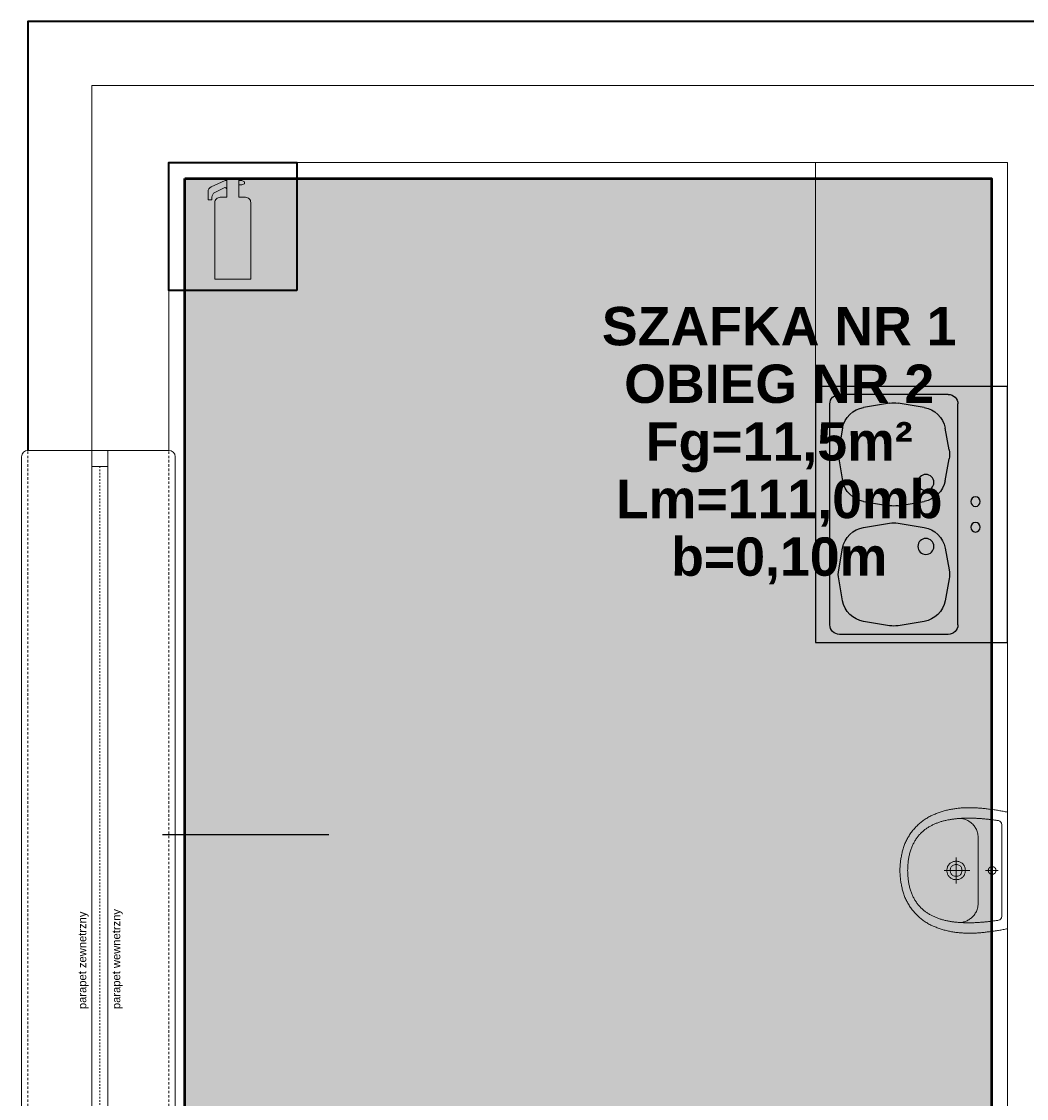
# Model space of a CAD drawing. Header units: millimetres. Extents: x -6697 to 21546, y -3389 to 18959.
# Tile 121 of 153: x 2423 to 2737, y 15531 to 15868. Entities that reach past the tile are written whole.
import ezdxf

# ---------------------------------------------------------------- set-up
doc = ezdxf.new("R2010")
doc.units = ezdxf.units.MM
doc.linetypes.add('0.5_0.5', pattern=[1, 0.5, -0.5])
doc.linetypes.add('JIS_02_0.7', pattern=[1.35, 0.75, -0.6])
for name, color, linetype, lineweight, true_color in [('2DS_PLS_zw', 120, 'Continuous', 50, 0x00ffbf), ('ppoz', 7, 'Continuous', 35, 0xdb0000), ('sanitarka', 7, 'Continuous', 5, 0x666666), ('wyposażenie', 7, 'Continuous', 5, 0x999999)]:
    doc.layers.add(name, color=color, linetype=linetype, lineweight=lineweight, true_color=true_color)
doc.layers.add('A-ARM', color=12, linetype='Continuous')
doc.layers.add('JK-opis', color=131, linetype='Continuous')
doc.layers.add('def', color=7, linetype='Continuous', plot=False)
doc.layers.add('pomocnicze', color=6, linetype='Continuous', plot=False)
for name, color, linetype, lineweight in [('sciany_wew', 7, 'Continuous', 18), ('sciany_zew', 7, 'Continuous', 35), ('stolarka_mysz_okna', 7, 'Continuous', 5)]:
    doc.layers.add(name, color=color, linetype=linetype, lineweight=lineweight)
doc.styles.add('Arial', font='arial.ttf')
doc.styles.add('ISO', font='isocpeur.ttf')
doc.styles.get("Standard").update_dxf_attribs({"font": 'arial.ttf'})

# ---------------------------------------------------------------- blocks, each defined once
blk = doc.blocks.new('DYBY2002-B01x0204')
at = {"layer": 'A-ARM'}
for p, q in [((0, 60), (80, 60)), ((0, 0), (0, 60)), ((80, 60), (80, 0)), ((74.5, 55.5), (5.5, 55.5)), ((2.5, 18.5), (2.5, 52.5)), ((13.04, 51.51), (19.82, 52.74)), ((22.68, 52.74), (29.46, 51.51)), ((57.32, 52.74), (50.54, 51.51)), ((66.96, 51.51), (60.18, 52.74)), ((77.5, 18.5), (77.5, 52.5)), ((5.22, 36.82), (6.58, 44.95)), ((35.92, 44.95), (37.28, 36.82)), ((44.08, 44.95), (42.72, 36.82)), ((74.78, 36.82), (73.42, 44.95)), ((6.58, 26.05), (5.22, 34.18)), ((37.28, 34.18), (35.92, 26.05)), ((42.72, 34.18), (44.08, 26.05)), ((73.42, 26.05), (74.78, 34.18)), ((36.16, 27.44), (36.16, 27.44)), ((19.82, 18.26), (13.04, 19.49)), ((29.46, 19.49), (22.68, 18.26)), ((50.54, 19.49), (57.32, 18.26)), ((60.18, 18.26), (66.96, 19.49)), ((74.5, 15.5), (5.5, 15.5)), ((80, 0), (0, 0))]:
    blk.add_line(p, q, dxfattribs=at)
for centre, radius in [((30, 25.5), 2.5), ((50, 25.5), 2.5), ((36, 10), 1.5), ((44, 10), 1.5)]:
    blk.add_circle(centre, radius, dxfattribs=at)
for centre, radius, start, end in [((5.5, 52.5), 3, 90, 180), ((74.5, 52.5), 3, 0, 90), ((14.47, 43.64), 8, 100.3048, 170.5377), ((21.25, 44.87), 8, 79.6952, 100.3048), ((28.03, 43.64), 8, 9.4623, 79.6952), ((51.97, 43.64), 8, 100.3048, 170.5377), ((58.75, 44.87), 8, 79.6952, 100.3048), ((65.53, 43.64), 8, 9.4623, 79.6952), ((13.11, 35.5), 8, 170.5377, 189.4623), ((29.39, 35.5), 8, 350.5377, 9.4623), ((50.61, 35.5), 8, 170.5377, 189.4623), ((66.89, 35.5), 8, 350.5377, 9.4623), ((28.26, 28.75), 8, 350.5377, 350.5399), ((14.47, 27.36), 8, 189.4623, 259.6952), ((28.03, 27.36), 8, 280.3048, 350.5377), ((51.97, 27.36), 8, 189.4623, 259.6952), ((65.53, 27.36), 8, 280.3048, 350.5377), ((5.5, 18.5), 3, 180, 270), ((21.25, 26.13), 8, 259.6952, 280.3048), ((58.75, 26.13), 8, 259.6952, 280.3048), ((74.5, 18.5), 3, 270, 0)]:
    blk.add_arc(centre, radius, start, end, dxfattribs=at)
blk = doc.blocks.new('gasnica1')
blk.add_lwpolyline([(0, 0), (-40, 0), (-40, 40), (0, 40)], close=True)
at = {"lineweight": 15}
blk.add_lwpolyline([(-21.92, 34.29), (-22.41, 34.29), (-26.78, 32.32, 0.295076), (-27.72, 30.86), (-27.72, 28.27), (-26.51, 28.27), (-26.51, 29.14, -0.285357), (-25.62, 30.58), (-22.49, 32.12), (-22.4, 32.12, -0.414214), (-21.92, 31.64)], format="xyb", dxfattribs=at)
blk.add_lwpolyline([(-25.6, 3.48), (-20, 3.48), (-14.4, 3.48), (-14.4, 27.48, 0.414214), (-16, 29.08), (-18.08, 29.08), (-18.08, 34.84), (-20, 34.84), (-21.92, 34.84), (-21.92, 29.08), (-24, 29.08, 0.414214), (-25.6, 27.48)], format="xyb", close=True, dxfattribs=at)
blk.add_lwpolyline([(-18.08, 32.98), (-17.18, 32.98), (-16.35, 33.31), (-16.35, 33.63), (-16.35, 33.96), (-17.18, 34.29), (-18.08, 34.29)], dxfattribs=at)
blk = doc.blocks.new('*U316')
at = {"layer": 'pomocnicze'}
blk.add_lwpolyline([(19.5, 120), (71.5, 120)], dxfattribs=at)
at = {"layer": 'stolarka_mysz_okna', "linetype": 'JIS_02_0.7'}
for points in [[(-22.5, 0), (-22.5, 240)], [(21.5, 0), (21.5, 240)]]:
    blk.add_lwpolyline(points, dxfattribs=at)
at = {"layer": 'stolarka_mysz_okna'}
for points in [[(2.5, 235), (2.5, 240), (-2.5, 240), (-2.5, 235)], [(2.5, 0), (2.5, 5), (-2.5, 5), (-2.5, 0)]]:
    blk.add_lwpolyline(points, close=True, dxfattribs=at)
for points in [[(-24.5, 2), (-24.5, 238)], [(23.5, 2), (23.5, 238)], [(-2.5, 5), (-2.5, 235)], [(2.5, 5), (2.5, 235)]]:
    blk.add_lwpolyline(points, dxfattribs=at)
at = {"layer": 'stolarka_mysz_okna', "linetype": '0.5_0.5'}
blk.add_lwpolyline([(0, 235), (0, 5)], dxfattribs=at)
at = {"layer": 'stolarka_mysz_okna'}
for centre, start, end in [((-22.5, 238), 90, 180), ((21.5, 238), 0, 90), ((-22.5, 2), 180, 270), ((21.5, 2), 270, 0)]:
    blk.add_arc(centre, 2, start, end, dxfattribs=at)
at = {"style": 'ISO', "flags": 9}
for tag, p in [('KLASA_ODPORNOSCI', (162.72, -22.48)), ('MATERIAL', (162.72, -49.59)), ('KOLOR_OKNA', (163.12, -72.43))]:
    blk.add_attdef(tag, p, '', height=14, dxfattribs=at)
at = {"layer": 'def', "color": 9, "true_color": 0xc7c8ca, "char_height": 2.5, "attachment_point": 1, "rotation": 90}
for s, insert in [('parapet wewnetrzny', (3.83, 65.43)), ('parapet zewnetrzny', (-6.79, 65.43))]:
    blk.add_mtext_dynamic_manual_height_columns(s, width=37.1302, gutter_width=12.5, heights=[0], dxfattribs=dict(at, insert=insert))
blk = doc.blocks.new('umywalka60')
at = {"layer": 'sanitarka'}
blk.add_line((24.25, 6), (24.25, 6), dxfattribs=at)
for points in [[(45.51, 0), (22.8, 0), (0, 0), (-0.1, 0.42), (-0.19, 0.85), (-0.28, 1.28), (-0.36, 1.72), (-0.44, 2.15), (-0.52, 2.59), (-0.59, 3.03), (-0.67, 3.47), (-0.73, 3.92), (-0.8, 4.36), (-0.87, 4.8), (-0.93, 5.25), (-0.99, 5.69), (-1.05, 6.13), (-1.11, 6.57), (-1.17, 7.01), (-1.23, 7.45), (-1.29, 7.89), (-1.34, 8.32), (-1.4, 8.75), (-1.45, 9.17), (-1.49, 9.59), (-1.53, 10.01), (-1.57, 10.43), (-1.6, 10.85), (-1.63, 11.28), (-1.66, 11.7), (-1.68, 12.12), (-1.71, 12.54), (-1.72, 12.97), (-1.74, 13.39), (-1.75, 13.81), (-1.76, 14.24), (-1.76, 14.66), (-1.76, 15.09), (-1.75, 15.51), (-1.74, 15.93), (-1.73, 16.35), (-1.72, 16.78), (-1.69, 17.2), (-1.67, 17.62), (-1.64, 18.04), (-1.61, 18.47), (-1.57, 18.89), (-1.53, 19.31), (-1.48, 19.73), (-1.43, 20.14), (-1.37, 20.56), (-1.31, 20.98), (-1.24, 21.4), (-1.17, 21.81), (-1.09, 22.23), (-1.01, 22.64), (-0.92, 23.05), (-0.83, 23.47), (-0.74, 23.88), (-0.63, 24.29), (-0.52, 24.69), (-0.41, 25.1), (-0.29, 25.51), (-0.17, 25.91), (-0.04, 26.31), (0.1, 26.72), (0.24, 27.12), (0.39, 27.51), (0.55, 27.91), (0.71, 28.31), (0.87, 28.7), (1.05, 29.09), (1.05, 29.09), (1.23, 29.49), (1.43, 29.89), (1.63, 30.29), (1.83, 30.67), (2.05, 31.05), (2.27, 31.43), (2.49, 31.8), (2.73, 32.16), (2.97, 32.52), (3.21, 32.87), (3.47, 33.21), (3.73, 33.55), (4, 33.89), (4.27, 34.21), (4.55, 34.54), (4.84, 34.85), (5.14, 35.16), (5.44, 35.47), (5.75, 35.77), (6.06, 36.06), (6.38, 36.35), (6.71, 36.63), (7.05, 36.91), (7.4, 37.18), (7.75, 37.45), (8.1, 37.71), (8.47, 37.96), (8.84, 38.21), (9.22, 38.46), (9.58, 38.68), (9.94, 38.9), (10.31, 39.11), (10.68, 39.31), (11.06, 39.5), (11.45, 39.68), (11.84, 39.86), (12.23, 40.03), (12.63, 40.19), (13.03, 40.34), (13.43, 40.48), (13.84, 40.62), (14.25, 40.75), (14.67, 40.87), (15.09, 40.98), (15.51, 41.09), (15.93, 41.19), (16.35, 41.29), (16.78, 41.37), (17.2, 41.45), (17.63, 41.53), (18.06, 41.6), (18.49, 41.66), (18.92, 41.72), (19.35, 41.77), (19.78, 41.82), (20.21, 41.86), (20.63, 41.9), (21.06, 41.93), (21.49, 41.95), (21.91, 41.98), (22.33, 41.99), (22.75, 42.01), (22.75, 42.01), (23.18, 41.99), (23.6, 41.98), (24.02, 41.95), (24.45, 41.93), (24.88, 41.9), (25.3, 41.86), (25.73, 41.82), (26.16, 41.77), (26.59, 41.72), (27.02, 41.66), (27.45, 41.6), (27.88, 41.53), (28.31, 41.45), (28.73, 41.37), (29.16, 41.29), (29.58, 41.19), (30, 41.09), (30.42, 40.98), (30.84, 40.87), (31.25, 40.75), (31.67, 40.62), (32.07, 40.48), (32.48, 40.34), (32.88, 40.19), (33.28, 40.03), (33.67, 39.86), (34.06, 39.68), (34.45, 39.5), (34.83, 39.31), (35.2, 39.11), (35.57, 38.9), (35.93, 38.68), (36.29, 38.46), (36.29, 38.46), (36.67, 38.21), (37.04, 37.96), (37.41, 37.71), (37.76, 37.45), (38.11, 37.18), (38.46, 36.91), (38.79, 36.63), (39.12, 36.35), (39.45, 36.06), (39.76, 35.77), (40.07, 35.47), (40.37, 35.16), (40.67, 34.85), (40.96, 34.54), (41.24, 34.21), (41.51, 33.89), (41.78, 33.55), (42.04, 33.21), (42.3, 32.87), (42.54, 32.52), (42.78, 32.16), (43.02, 31.8), (43.24, 31.43), (43.46, 31.05), (43.68, 30.67), (43.88, 30.29), (44.08, 29.89), (44.28, 29.49), (44.46, 29.09), (44.46, 29.09), (44.64, 28.7), (44.8, 28.31), (44.96, 27.91), (45.12, 27.51), (45.27, 27.12), (45.41, 26.72), (45.55, 26.31), (45.68, 25.91), (45.8, 25.51), (45.92, 25.1), (46.03, 24.69), (46.14, 24.29), (46.25, 23.88), (46.34, 23.47), (46.43, 23.05), (46.52, 22.64), (46.6, 22.23), (46.68, 21.81), (46.75, 21.4), (46.82, 20.98), (46.88, 20.56), (46.94, 20.14), (46.99, 19.73), (47.03, 19.31), (47.08, 18.89), (47.12, 18.47), (47.15, 18.04), (47.18, 17.62), (47.2, 17.2), (47.22, 16.78), (47.24, 16.35), (47.25, 15.93), (47.26, 15.51), (47.27, 15.09), (47.27, 14.66), (47.26, 14.24), (47.26, 13.81), (47.25, 13.39), (47.23, 12.97), (47.22, 12.54), (47.19, 12.12), (47.17, 11.7), (47.14, 11.28), (47.11, 10.85), (47.08, 10.43), (47.04, 10.01), (47, 9.59), (46.96, 9.17), (46.91, 8.75), (46.91, 8.75), (46.85, 8.32), (46.79, 7.89), (46.74, 7.45), (46.68, 7.01), (46.62, 6.57), (46.56, 6.13), (46.5, 5.69), (46.44, 5.25), (46.37, 4.8), (46.31, 4.36), (46.24, 3.92), (46.17, 3.47), (46.1, 3.03), (46.02, 2.59), (45.95, 2.15), (45.87, 1.72), (45.78, 1.28), (45.69, 0.85), (45.6, 0.42)], [(22.75, 38.99), (23.24, 38.98), (23.72, 38.97), (24.19, 38.95), (24.66, 38.92), (25.12, 38.89), (25.57, 38.85), (26.01, 38.8), (26.45, 38.75), (26.87, 38.69), (27.3, 38.62), (27.71, 38.55), (28.12, 38.48), (28.52, 38.39), (28.92, 38.3), (29.3, 38.21), (29.69, 38.11), (30.06, 38), (30.43, 37.89), (30.79, 37.77), (31.15, 37.65), (31.5, 37.52), (31.84, 37.39), (32.17, 37.25), (32.5, 37.11), (32.83, 36.96), (33.15, 36.8), (33.46, 36.64), (33.76, 36.48), (34.06, 36.31), (34.36, 36.14), (34.64, 35.96), (34.93, 35.77), (35.2, 35.58), (35.47, 35.39), (35.74, 35.19), (36, 34.99), (36.25, 34.79), (36.5, 34.58), (36.74, 34.36), (36.98, 34.14), (37.21, 33.92), (37.44, 33.69), (37.66, 33.46), (37.87, 33.23), (38.08, 32.99), (38.29, 32.74), (38.49, 32.5), (38.68, 32.25), (38.88, 31.99), (39.06, 31.74), (39.24, 31.48), (39.42, 31.21), (39.59, 30.95), (39.75, 30.67), (39.92, 30.4), (40.07, 30.12), (40.23, 29.84), (40.37, 29.56), (40.52, 29.27), (40.66, 28.98), (40.79, 28.69), (40.92, 28.4), (41.05, 28.1), (41.17, 27.8), (41.29, 27.5), (41.4, 27.19), (41.51, 26.89), (41.62, 26.58), (41.72, 26.26), (41.82, 25.95), (41.91, 25.63), (42, 25.32), (42.09, 24.99), (42.17, 24.67), (42.25, 24.35), (42.32, 24.02), (42.4, 23.69), (42.46, 23.36), (42.53, 23.03), (42.59, 22.7), (42.65, 22.36), (42.71, 22.03), (42.76, 21.69), (42.81, 21.35), (42.85, 21.01), (42.89, 20.67), (42.93, 20.33), (42.97, 19.98), (43, 19.64), (43.03, 19.29), (43.06, 18.95), (43.09, 18.6), (43.11, 18.25), (43.13, 17.9), (43.14, 17.56), (43.16, 17.21), (43.17, 16.86), (43.18, 16.51), (43.19, 16.15), (43.19, 15.8), (43.19, 15.45), (43.19, 15.1), (43.19, 14.75), (43.19, 14.4), (43.18, 14.05), (43.17, 13.69), (43.16, 13.34), (43.15, 12.99), (43.14, 12.64), (43.12, 12.29), (43.1, 11.94), (43.08, 11.59), (43.06, 11.24), (43.04, 10.89), (43.01, 10.54), (42.99, 10.2), (42.96, 9.85), (42.93, 9.51), (42.9, 9.16), (42.87, 8.82), (42.83, 8.48), (42.8, 8.14), (42.76, 7.8), (42.73, 7.46), (42.69, 7.12), (42.65, 6.78), (42.61, 6.45), (42.57, 6.12), (42.53, 5.79), (42.48, 5.46), (42.44, 5.13), (42.4, 4.8), (42.35, 4.48), (42.31, 4.16), (42.26, 3.83), (42.21, 3.52), (42.21, 3.52), (41.99, 2.96), (41.66, 2.57), (41.21, 2.32), (40.61, 2.19), (22.75, 2.18), (4.9, 2.19), (4.3, 2.32), (3.85, 2.57), (3.52, 2.96), (3.29, 3.52), (3.25, 3.83), (3.2, 4.16), (3.16, 4.48), (3.11, 4.8), (3.07, 5.13), (3.02, 5.46), (2.98, 5.79), (2.94, 6.12), (2.9, 6.45), (2.86, 6.78), (2.82, 7.12), (2.78, 7.46), (2.75, 7.8), (2.71, 8.14), (2.68, 8.48), (2.64, 8.82), (2.61, 9.16), (2.58, 9.51), (2.55, 9.85), (2.52, 10.2), (2.5, 10.54), (2.47, 10.89), (2.45, 11.24), (2.43, 11.59), (2.41, 11.94), (2.39, 12.29), (2.37, 12.64), (2.36, 12.99), (2.35, 13.34), (2.34, 13.69), (2.33, 14.05), (2.32, 14.4), (2.32, 14.75), (2.31, 15.1), (2.31, 15.45), (2.32, 15.8), (2.32, 16.15), (2.33, 16.51), (2.34, 16.86), (2.35, 17.21), (2.36, 17.56), (2.38, 17.9), (2.4, 18.25), (2.42, 18.6), (2.45, 18.95), (2.48, 19.29), (2.51, 19.64), (2.54, 19.98), (2.58, 20.33), (2.62, 20.67), (2.66, 21.01), (2.7, 21.35), (2.75, 21.69), (2.8, 22.03), (2.86, 22.36), (2.92, 22.7), (2.98, 23.03), (3.04, 23.36), (3.11, 23.69), (3.18, 24.02), (3.26, 24.35), (3.34, 24.67), (3.42, 24.99), (3.51, 25.32), (3.6, 25.63), (3.69, 25.95), (3.79, 26.26), (3.89, 26.58), (4, 26.89), (4.11, 27.19), (4.22, 27.5), (4.34, 27.8), (4.46, 28.1), (4.59, 28.4), (4.72, 28.69), (4.85, 28.98), (4.99, 29.27), (5.14, 29.56), (5.28, 29.84), (5.44, 30.12), (5.59, 30.4), (5.75, 30.67), (5.92, 30.95), (6.09, 31.21), (6.27, 31.48), (6.45, 31.74), (6.63, 31.99), (6.82, 32.25), (7.02, 32.5), (7.22, 32.74), (7.43, 32.99), (7.64, 33.23), (7.85, 33.46), (8.07, 33.69), (8.3, 33.92), (8.53, 34.14), (8.77, 34.36), (9.01, 34.58), (9.26, 34.79), (9.51, 34.99), (9.77, 35.19), (10.04, 35.39), (10.31, 35.58), (10.58, 35.77), (10.86, 35.96), (11.15, 36.14), (11.45, 36.31), (11.75, 36.48), (12.05, 36.64), (12.36, 36.8), (12.68, 36.96), (13, 37.11), (13.33, 37.25), (13.67, 37.39), (14.01, 37.52), (14.36, 37.65), (14.72, 37.77), (15.08, 37.89), (15.45, 38), (15.82, 38.11), (16.2, 38.21), (16.59, 38.3), (16.99, 38.39), (17.39, 38.48), (17.8, 38.55), (18.21, 38.62), (18.64, 38.69), (19.06, 38.75), (19.5, 38.8), (19.94, 38.85), (20.39, 38.89), (20.85, 38.92), (21.32, 38.95), (21.79, 38.97), (22.27, 38.98), (22.75, 38.99)], [(26.36, 20.05), (26.34, 20.41), (26.3, 20.75), (26.23, 21.08), (26.14, 21.38), (26.03, 21.66), (25.9, 21.93), (25.74, 22.17), (25.57, 22.4), (25.38, 22.61), (25.18, 22.8), (24.96, 22.97), (24.73, 23.12), (24.49, 23.25), (24.24, 23.37), (23.98, 23.46), (23.71, 23.54), (23.44, 23.59), (23.17, 23.63), (22.89, 23.65), (22.62, 23.65), (22.34, 23.63), (22.07, 23.59), (21.8, 23.54), (21.53, 23.46), (21.27, 23.37), (21.02, 23.25), (20.78, 23.12), (20.55, 22.97), (20.33, 22.8), (20.13, 22.61), (19.94, 22.4), (19.77, 22.17), (19.61, 21.93), (19.48, 21.66), (19.37, 21.38), (19.28, 21.07), (19.21, 20.75), (19.17, 20.41), (19.15, 20.05), (19.17, 19.69), (19.21, 19.35), (19.28, 19.03), (19.37, 18.73), (19.48, 18.44), (19.61, 18.18), (19.77, 17.93), (19.94, 17.7), (20.13, 17.5), (20.33, 17.31), (20.55, 17.14), (20.78, 16.98), (21.02, 16.85), (21.27, 16.74), (21.53, 16.64), (21.8, 16.57), (22.07, 16.51), (22.34, 16.47), (22.62, 16.45), (22.89, 16.45), (23.17, 16.47), (23.44, 16.51), (23.71, 16.57), (23.98, 16.64), (24.24, 16.74), (24.49, 16.85), (24.73, 16.98), (24.96, 17.14), (25.18, 17.31), (25.38, 17.5), (25.57, 17.7), (25.74, 17.93), (25.9, 18.18), (26.03, 18.44), (26.14, 18.73), (26.23, 19.03), (26.3, 19.35), (26.34, 19.69), (26.36, 20.05)], [(25.05, 20.05), (25.03, 20.42), (24.96, 20.76), (24.86, 21.06), (24.71, 21.33), (24.54, 21.57), (24.34, 21.78), (24.11, 21.95), (23.86, 22.1), (23.6, 22.21), (23.32, 22.29), (23.04, 22.34), (22.75, 22.35), (22.47, 22.34), (22.18, 22.29), (21.91, 22.21), (21.65, 22.1), (21.4, 21.95), (21.17, 21.78), (20.97, 21.57), (20.8, 21.33), (20.65, 21.06), (20.55, 20.76), (20.48, 20.42), (20.45, 20.05), (20.48, 19.68), (20.55, 19.35), (20.65, 19.05), (20.8, 18.77), (20.97, 18.53), (21.17, 18.33), (21.4, 18.15), (21.65, 18.01), (21.91, 17.9), (22.19, 17.82), (22.47, 17.77), (22.75, 17.75), (23.04, 17.77), (23.32, 17.82), (23.6, 17.9), (23.86, 18.01), (24.11, 18.15), (24.34, 18.33), (24.54, 18.53), (24.71, 18.77), (24.86, 19.05), (24.96, 19.35), (25.03, 19.69), (25.05, 20.05)], [(24.25, 6), (24.25, 5.98), (24.25, 5.96), (24.25, 5.94), (24.25, 5.92), (24.25, 5.9), (24.25, 5.88), (24.25, 5.85), (24.25, 5.83), (24.24, 5.81), (24.24, 5.79), (24.24, 5.77), (24.23, 5.75), (24.23, 5.73), (24.23, 5.71), (24.22, 5.69), (24.22, 5.67), (24.21, 5.64), (24.21, 5.62), (24.2, 5.6), (24.2, 5.58), (24.19, 5.56), (24.18, 5.54), (24.18, 5.52), (24.17, 5.5), (24.16, 5.48), (24.15, 5.46), (24.15, 5.44), (24.14, 5.42), (24.13, 5.4), (24.12, 5.38), (24.11, 5.36), (24.1, 5.35), (24.09, 5.33), (24.09, 5.31), (24.08, 5.29), (24.07, 5.27), (24.05, 5.25), (24.04, 5.23), (24.03, 5.22), (24.02, 5.2), (24.01, 5.18), (24, 5.16), (23.99, 5.14), (23.97, 5.13), (23.96, 5.11), (23.95, 5.09), (23.94, 5.08), (23.92, 5.06), (23.91, 5.04), (23.9, 5.03), (23.88, 5.01), (23.87, 4.99), (23.85, 4.98), (23.84, 4.96), (23.82, 4.95), (23.81, 4.93), (23.79, 4.92), (23.78, 4.9), (23.76, 4.89), (23.75, 4.88), (23.73, 4.86), (23.71, 4.85), (23.7, 4.83), (23.68, 4.82), (23.67, 4.81), (23.65, 4.8), (23.63, 4.78), (23.61, 4.77), (23.6, 4.76), (23.58, 4.75), (23.56, 4.74), (23.54, 4.72), (23.52, 4.71), (23.51, 4.7), (23.49, 4.69), (23.47, 4.68), (23.45, 4.67), (23.43, 4.66), (23.41, 4.65), (23.39, 4.64), (23.37, 4.63), (23.35, 4.63), (23.34, 4.62), (23.32, 4.61), (23.3, 4.6), (23.28, 4.59), (23.26, 4.59), (23.24, 4.58), (23.22, 4.57), (23.2, 4.57), (23.18, 4.56), (23.15, 4.55), (23.13, 4.55), (23.11, 4.54), (23.09, 4.54), (23.07, 4.53), (23.05, 4.53), (23.03, 4.53), (23.01, 4.52), (22.99, 4.52), (22.97, 4.52), (22.95, 4.51), (22.93, 4.51), (22.9, 4.51), (22.88, 4.51), (22.86, 4.5), (22.84, 4.5), (22.82, 4.5), (22.8, 4.5), (22.78, 4.5), (22.76, 4.5), (22.74, 4.5), (22.71, 4.5), (22.69, 4.5), (22.67, 4.5), (22.65, 4.5), (22.63, 4.51), (22.61, 4.51), (22.59, 4.51), (22.57, 4.51), (22.54, 4.52), (22.52, 4.52), (22.5, 4.52), (22.48, 4.53), (22.46, 4.53), (22.44, 4.53), (22.42, 4.54), (22.4, 4.54), (22.38, 4.55), (22.36, 4.55), (22.34, 4.56), (22.32, 4.57), (22.3, 4.57), (22.28, 4.58), (22.26, 4.59), (22.24, 4.59), (22.22, 4.6), (22.2, 4.61), (22.18, 4.62), (22.16, 4.62), (22.14, 4.63), (22.12, 4.64), (22.1, 4.65), (22.08, 4.66), (22.06, 4.67), (22.04, 4.68), (22.02, 4.69), (22.01, 4.7), (21.99, 4.71), (21.97, 4.72), (21.95, 4.73), (21.93, 4.74), (21.92, 4.76), (21.9, 4.77), (21.88, 4.78), (21.86, 4.79), (21.85, 4.81), (21.83, 4.82), (21.81, 4.83), (21.8, 4.85), (21.78, 4.86), (21.76, 4.87), (21.75, 4.89), (21.73, 4.9), (21.72, 4.92), (21.7, 4.93), (21.69, 4.95), (21.67, 4.96), (21.66, 4.98), (21.64, 4.99), (21.63, 5.01), (21.62, 5.02), (21.6, 5.04), (21.59, 5.06), (21.58, 5.07), (21.56, 5.09), (21.55, 5.11), (21.54, 5.12), (21.52, 5.14), (21.51, 5.16), (21.5, 5.18), (21.49, 5.19), (21.48, 5.21), (21.47, 5.23), (21.46, 5.25), (21.45, 5.27), (21.44, 5.29), (21.43, 5.3), (21.42, 5.32), (21.41, 5.34), (21.4, 5.36), (21.39, 5.38), (21.38, 5.4), (21.37, 5.42), (21.36, 5.44), (21.36, 5.46), (21.35, 5.48), (21.34, 5.5), (21.33, 5.52), (21.33, 5.54), (21.32, 5.56), (21.31, 5.58), (21.31, 5.6), (21.3, 5.62), (21.3, 5.64), (21.29, 5.66), (21.29, 5.68), (21.28, 5.7), (21.28, 5.72), (21.28, 5.75), (21.27, 5.77), (21.27, 5.79), (21.27, 5.81), (21.26, 5.83), (21.26, 5.85), (21.26, 5.87), (21.26, 5.89), (21.26, 5.91), (21.26, 5.93), (21.26, 5.96), (21.25, 5.98), (21.25, 6), (21.25, 6.02), (21.25, 6.04), (21.26, 6.06), (21.26, 6.08), (21.26, 6.1), (21.26, 6.13), (21.26, 6.15), (21.26, 6.17), (21.27, 6.19), (21.27, 6.21), (21.27, 6.23), (21.28, 6.25), (21.28, 6.27), (21.28, 6.29), (21.29, 6.31), (21.29, 6.34), (21.3, 6.36), (21.3, 6.38), (21.31, 6.4), (21.31, 6.42), (21.32, 6.44), (21.33, 6.46), (21.33, 6.48), (21.34, 6.5), (21.35, 6.52), (21.35, 6.54), (21.36, 6.56), (21.37, 6.58), (21.38, 6.6), (21.39, 6.62), (21.4, 6.64), (21.4, 6.66), (21.41, 6.67), (21.42, 6.69), (21.43, 6.71), (21.44, 6.73), (21.45, 6.75), (21.47, 6.77), (21.48, 6.79), (21.49, 6.8), (21.5, 6.82), (21.51, 6.84), (21.52, 6.86), (21.53, 6.87), (21.55, 6.89), (21.56, 6.91), (21.57, 6.92), (21.59, 6.94), (21.6, 6.96), (21.61, 6.97), (21.63, 6.99), (21.64, 7.01), (21.66, 7.02), (21.67, 7.04), (21.68, 7.05), (21.7, 7.07), (21.72, 7.08), (21.73, 7.1), (21.75, 7.11), (21.76, 7.13), (21.78, 7.14), (21.79, 7.15), (21.81, 7.17), (21.83, 7.18), (21.84, 7.19), (21.86, 7.21), (21.88, 7.22), (21.9, 7.23), (21.91, 7.24), (21.93, 7.25), (21.95, 7.27), (21.97, 7.28), (21.98, 7.29), (22, 7.3), (22.02, 7.31), (22.04, 7.32), (22.06, 7.33), (22.08, 7.34), (22.1, 7.35), (22.12, 7.36), (22.13, 7.37), (22.15, 7.38), (22.17, 7.38), (22.19, 7.39), (22.21, 7.4), (22.23, 7.41), (22.25, 7.41), (22.27, 7.42), (22.29, 7.43), (22.31, 7.43), (22.33, 7.44), (22.35, 7.45), (22.37, 7.45), (22.4, 7.46), (22.42, 7.46), (22.44, 7.47), (22.46, 7.47), (22.48, 7.47), (22.5, 7.48), (22.52, 7.48), (22.54, 7.49), (22.56, 7.49), (22.58, 7.49), (22.6, 7.49), (22.63, 7.5), (22.65, 7.5), (22.67, 7.5), (22.69, 7.5), (22.71, 7.5), (22.73, 7.5), (22.75, 7.5), (22.77, 7.5), (22.8, 7.5), (22.82, 7.5), (22.84, 7.5), (22.86, 7.5), (22.88, 7.5), (22.9, 7.49), (22.92, 7.49), (22.94, 7.49), (22.96, 7.49), (22.99, 7.48), (23.01, 7.48), (23.03, 7.48), (23.05, 7.47), (23.07, 7.47), (23.09, 7.46), (23.11, 7.46), (23.13, 7.45), (23.15, 7.45), (23.17, 7.44), (23.19, 7.44), (23.21, 7.43), (23.23, 7.42), (23.25, 7.42), (23.27, 7.41), (23.29, 7.4), (23.31, 7.39), (23.33, 7.39), (23.35, 7.38), (23.37, 7.37), (23.39, 7.36), (23.41, 7.35), (23.43, 7.34), (23.45, 7.33), (23.47, 7.32), (23.48, 7.31), (23.5, 7.3), (23.52, 7.29), (23.54, 7.28), (23.56, 7.27), (23.58, 7.26), (23.59, 7.24), (23.61, 7.23), (23.63, 7.22), (23.64, 7.21), (23.66, 7.2), (23.68, 7.18), (23.7, 7.17), (23.71, 7.16), (23.73, 7.14), (23.74, 7.13), (23.76, 7.11), (23.78, 7.1), (23.79, 7.08), (23.81, 7.07), (23.82, 7.06), (23.84, 7.04), (23.85, 7.02), (23.87, 7.01), (23.88, 6.99), (23.89, 6.98), (23.91, 6.96), (23.92, 6.94), (23.93, 6.93), (23.95, 6.91), (23.96, 6.89), (23.97, 6.88), (23.98, 6.86), (24, 6.84), (24.01, 6.82), (24.02, 6.81), (24.03, 6.79), (24.04, 6.77), (24.05, 6.75), (24.06, 6.73), (24.07, 6.72), (24.08, 6.7), (24.09, 6.68), (24.1, 6.66), (24.11, 6.64), (24.12, 6.62), (24.13, 6.6), (24.14, 6.58), (24.15, 6.56), (24.15, 6.54), (24.16, 6.52), (24.17, 6.5), (24.18, 6.48), (24.18, 6.46), (24.19, 6.44), (24.19, 6.42), (24.2, 6.4), (24.21, 6.38), (24.21, 6.36), (24.22, 6.34), (24.22, 6.32), (24.22, 6.3), (24.23, 6.28), (24.23, 6.26), (24.24, 6.24), (24.24, 6.21), (24.24, 6.19), (24.24, 6.17), (24.25, 6.15), (24.25, 6.13), (24.25, 6.11), (24.25, 6.09), (24.25, 6.07), (24.25, 6.05), (24.25, 6.02), (24.25, 6)]]:
    blk.add_lwpolyline(points, close=True, dxfattribs=at)
for points in [[(22.75, 24.73), (22.75, 14.72)], [(9.86, 11.5), (9.37, 11.52), (8.9, 11.56), (8.44, 11.63), (8, 11.73), (7.57, 11.86), (7.16, 12), (6.76, 12.17), (6.38, 12.36), (6.02, 12.58), (5.67, 12.8), (5.34, 13.05), (5.02, 13.31), (4.73, 13.58), (4.44, 13.87), (4.18, 14.17), (3.93, 14.48), (3.71, 14.8), (3.5, 15.12), (3.3, 15.45), (3.13, 15.79), (2.98, 16.12), (2.84, 16.46), (2.72, 16.8), (2.63, 17.14), (2.55, 17.47), (2.49, 17.8), (2.45, 18.13), (2.44, 18.45), (2.44, 18.76), (2.46, 19.06)], [(27.85, 20.08), (17.66, 20.08)], [(43.05, 19.06), (43.07, 18.76), (43.07, 18.45), (43.06, 18.13), (43.02, 17.8), (42.96, 17.47), (42.88, 17.14), (42.79, 16.8), (42.67, 16.46), (42.53, 16.12), (42.38, 15.79), (42.2, 15.45), (42.01, 15.12), (41.8, 14.8), (41.57, 14.48), (41.33, 14.17), (41.07, 13.87), (40.78, 13.58), (40.49, 13.31), (40.17, 13.05), (39.84, 12.8), (39.49, 12.58), (39.13, 12.36), (38.75, 12.17), (38.35, 12), (37.94, 11.86), (37.51, 11.73), (37.07, 11.63), (36.61, 11.56), (36.14, 11.52), (35.65, 11.5)], [(35.65, 11.5), (22.75, 11.5), (9.86, 11.5)], [(22.75, 8.53), (22.75, 3.69)], [(20.33, 6), (25.19, 6)]]:
    blk.add_lwpolyline(points, dxfattribs=at)
blk = doc.blocks.new('parter')
at = {"layer": 'sciany_wew'}
for points in [[(747, 1282), (44, 1282), (20, 1282), (20, 818)], [(44, 1168), (44, 1258), (306, 1258), (306, 943)], [(44, 1168), (0, 1168)]]:
    blk.add_lwpolyline(points, dxfattribs=at)
at = {"layer": 'sciany_zew'}
blk.add_lwpolyline([(747, 1302), (44, 1302), (0, 1302), (0, 1168)], dxfattribs=at)
at = {"layer": 'wyposażenie'}
blk.add_lwpolyline([(306, 1108), (246, 1108), (246, 1258), (306, 1258), (306, 1108)], dxfattribs=at)
at = {"layer": 'A-ARM', "xscale": -1, "rotation": 90}
blk.add_blockref('DYBY2002-B01x0204', (306, 1188), dxfattribs=at)
at = {"layer": 'ppoz'}
blk.add_blockref('gasnica1', (84, 1218), dxfattribs=at)
at = {"layer": 'sanitarka', "xscale": -0.8, "yscale": 0.8, "zscale": 0.8, "rotation": 90}
blk.add_blockref('umywalka60', (306, 1054.95), dxfattribs=at)
at = {"layer": 'stolarka_mysz_okna'}
blk.add_blockref('*U316', (22.5, 928), dxfattribs=at)

msp = doc.modelspace()

# ---------------------------------------------------------------- hatches: boundary and pattern name
at = {"layer": '2DS_PLS_zw', "true_color": 0x9898cc, "transparency": 33554572}
h = msp.add_hatch(color=253, dxfattribs=at)
h.dxf.hatch_style = 1
h.paths.add_polyline_path([(2473.7, 15818.56), (2725.7, 15818.56), (2725.7, 15388.56), (2473.7, 15388.56)])

# ---------------------------------------------------------------- linework, layer by layer
at = {"layer": '2DS_PLS_zw', "color": 143, "true_color": 0x7aafdf, "transparency": 33554572}
msp.add_lwpolyline([(2473.7, 15818.56), (2725.7, 15818.56), (2725.7, 15388.56), (2473.7, 15388.56)], close=True, dxfattribs=at)

# ---------------------------------------------------------------- block references
at = {"layer": 'sciany_wew'}
msp.add_blockref('parter', (2424.7, 14565.56), dxfattribs=at)

# ---------------------------------------------------------------- texts
at = {"layer": 'JK-opis', "insert": (2659.39, 15735.03), "char_height": 12, "width": 357.0133, "attachment_point": 5, "line_spacing_factor": 0.9, "style": 'Arial'}
msp.add_mtext('{\\fArial|b1|i0|c238|p34;SZAFKA NR 1\\POBIEG NR 2\\PFg=11,5m²\\PLm=111,0mb\\Pb=0,10m}', dxfattribs=at)

doc.saveas('drawing.dxf')
